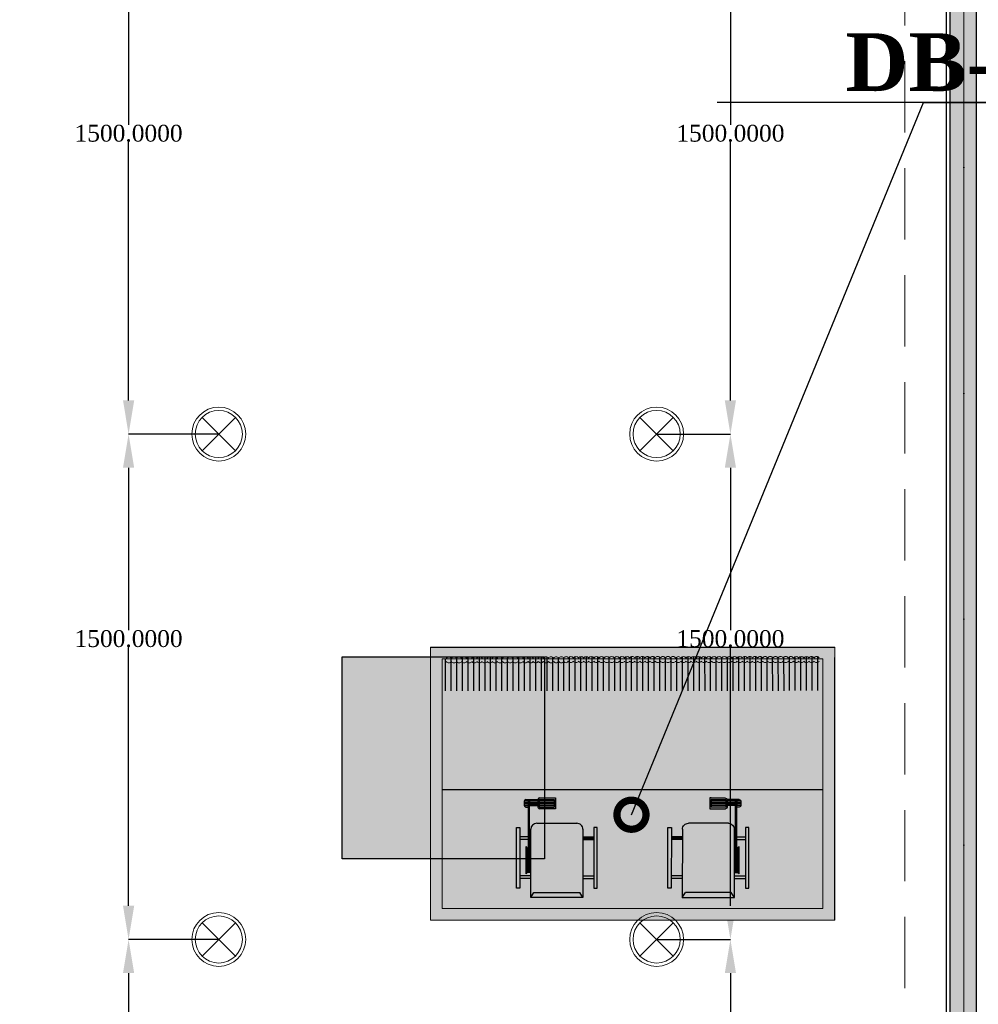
# Model space of a CAD drawing. Header units: millimetres. Extents: x 0 to 88385, y 0 to 41127.
# Tile 47 of 244: x 52429 to 55275, y 16695 to 19618. Entities that reach past the tile are written whole.
import ezdxf
from ezdxf import colors
from ezdxf.entities.mleader import LeaderData, LeaderLine
from ezdxf.enums import TextEntityAlignment as Align
from ezdxf.math import Vec2, Vec3

# ---------------------------------------------------------------- set-up
doc = ezdxf.new("R2010")
doc.units = ezdxf.units.MM
doc.header["$MEASUREMENT"] = 0
doc.linetypes.add('Dot & Dashed', pattern=[670.277762, 317.5, -176.388889, 0, -176.388874])
doc.linetypes.add('Hidden', pattern=[317.5, 211.666667, -105.833333])
for name, color, linetype in [('- განათება', 7, 'Continuous'), ('- მექანიკური ნაწილი', 7, 'Continuous'), ('New_Structural - Bearing', 7, 'Continuous'), ('Structural - Bearing', 7, 'Continuous'), ('Structural - Grid', 7, 'Continuous')]:
    doc.layers.add(name, color=color, linetype=linetype)
doc.layers.add('heating-cooling1', color=7, linetype='Continuous', lineweight=0)
doc.layers.add('HVAC Room Number', color=7, linetype='Continuous', lineweight=0)
for name, color, linetype, lineweight, true_color in [('New_Interior - Lamp_Pen_No__77', 7, 'Continuous', 20, 0xffeb28), ('New_Structural - Bearing_Pen_No__5', 7, 'Continuous', 25, 0x40a5ff), ('New_Structural - Bearing_Pen_No__57', 7, 'Continuous', 25, 0xdcd214), ('Structural - Bearing_Pen_No__81', 7, 'Continuous', 20, 0x6a6a6a), ('Structural - Grid_Pen_No__81', 7, 'Continuous', 20, 0x6a6a6a)]:
    doc.layers.add(name, color=color, linetype=linetype, lineweight=lineweight, true_color=true_color)
doc.styles.add('CT', font='ARIALN.TTF', dxfattribs={"height": 200})
doc.styles.add('GENERATED_STYLE_2', font='txt')
doc.styles.get("Standard").update_dxf_attribs({"font": 'sylfaen.ttf'})
doc.dimstyles.get("Standard").update_dxf_attribs({"dimtxt": 0.18, "dimasz": 0.18, "dimexe": 0.18, "dimexo": 0.0625, "dimgap": 0.09, "dimtad": 0, "dimtih": 1, "dimtoh": 1, "dimdec": 4, "dimzin": 0, "dimdsep": 46, "dimtxsty": 'Standard', "dimcen": 0.09, "dimadec": 0, "dimazin": 0, "dimtfac": 1, "dimtdec": 4, "dimtofl": 0, "dimtmove": 0, "dimatfit": 3, "dimfxl": 1, "dimtolj": 1, "dimtzin": 0, "dimarcsym": 0})

# ---------------------------------------------------------------- blocks, each defined once
blk = doc.blocks.new('Wall_58', base_point=(-29060.5, 20488))
at = {"layer": 'New_Structural - Bearing_Pen_No__57', "linetype": 'Continuous', "lineweight": 25, "true_color": 0xdcd214}
blk.add_hatch(color=52, dxfattribs=at).paths.add_polyline_path([(-29050.5, 20438), (-29050.5, 14888), (-28970.5, 14888), (-28970.5, 20438)])
at = {"layer": 'New_Structural - Bearing_Pen_No__5', "color": 161, "linetype": 'Continuous', "lineweight": 25, "true_color": 0x40a5ff}
for p, q in [((-29050.5, 20438), (-29050.5, 14888)), ((-28970.5, 14888), (-28970.5, 20438))]:
    blk.add_line(p, q, dxfattribs=at)
at = {"layer": 'New_Structural - Bearing_Pen_No__5', "color": 161, "linetype": 'Continuous', "lineweight": 25, "true_color": 0x40a5ff, "flags": 128}
blk.add_lwpolyline([(-29060.5, 20438), (-29060.5, 14888)], dxfattribs=at)
blk = doc.blocks.new('Standard grid marker_2')
at = {"layer": 'Structural - Grid_Pen_No__81', "color": 251, "linetype": 'Continuous', "lineweight": 20, "true_color": 0x6a6a6a}
blk.add_line((1000, 0), (27734.9, 0), dxfattribs=at)
at = {"layer": 'Structural - Grid_Pen_No__81', "color": 251, "lineweight": 20, "true_color": 0x6a6a6a, "style": 'GENERATED_STYLE_2'}
for tag, p in [('AC_MarkerText_1_0', (-1.5, -46.7)), ('AC_MarkerText_1_1', (28933.4, -46.7))]:
    blk.add_attdef(tag, text='', height=100, rotation=270, dxfattribs=at).set_placement(p, align=Align.TOP_CENTER)
blk = doc.blocks.new('Beam_6', base_point=(-29008.8, 14663))
at = {"layer": 'Structural - Bearing_Pen_No__81', "color": 251, "linetype": 'Dot & Dashed', "lineweight": 20, "true_color": 0x6a6a6a}
blk.add_line((-29008.8, 14663), (-29008.8, 32663), dxfattribs=at)
at = {"layer": 'Structural - Bearing_Pen_No__81', "color": 251, "linetype": 'Hidden', "lineweight": 20, "true_color": 0x6a6a6a}
blk.add_line((-29183.8, 14838), (-29183.8, 20488), dxfattribs=at)
blk = doc.blocks.new('asd1q3wdscqewdscx')
h = blk.add_hatch(color=8)
h.dxf.hatch_style = 1
h.paths.add_polyline_path([(45549, 30865), (45532, 30865), (45532, 30791), (45549, 30791)])
h.paths.add_polyline_path([(45549, 31289), (45532, 31289), (45532, 31215), (45549, 31215)])
h.paths.add_polyline_path([(45874, 31312), (45467, 31312), (45467, 31289), (45874, 31289)])
h.paths.add_polyline_path([(45811, 31289), (45794, 31289), (45794, 31231), (45811, 31231)])
h.paths.add_polyline_path([(45811, 31223), (45794, 31223), (45794, 31215), (45811, 31215)])
h = blk.add_hatch(color=256)
h.dxf.hatch_style = 1
h.paths.add_polyline_path([(46062, 31223), (46053, 31223), (46053, 31167), (46062, 31167)])
h.paths.add_polyline_path([(46053, 31258.8), (46053, 31231), (46062, 31231), (46062, 31248, 0.361621)])
h.paths.add_polyline_path([(46043, 31259), (46033, 31259), (46033, 31231), (46043, 31231)])
h.paths.add_polyline_path([(46023, 31259, 0.414214), (46012, 31248), (46012, 31231), (46023, 31231)])
h.paths.add_polyline_path([(46023, 31223), (46012, 31223), (46012, 31167), (46023, 31167)])
h.paths.add_polyline_path([(46043, 31223), (46033, 31223), (46033, 31167), (46043, 31167)])
h.paths.add_polyline_path([(46073, 31156, 0.414214), (46062, 31167), (46012, 31167, 0.414214), (46001, 31156), (46001, 31058), (46001, 31049), (46073, 31049), (46073, 31058)])
h.paths.add_polyline_path([(46062, 31058), (46012, 31058), (46012, 31158), (46062, 31158)], flags=16)
at = {"true_color": 0x8fa35c}
h = blk.add_hatch(color=55, dxfattribs=at)
h.dxf.hatch_style = 1
h.paths.add_polyline_path([(46053, 31223), (46043, 31223), (46043, 31167), (46053, 31167)])
h.paths.add_polyline_path([(46053, 31258.8, 0.045741), (46051, 31259), (46043, 31259), (46043, 31231), (46053, 31231)])
h.paths.add_polyline_path([(46033, 31259), (46023, 31259), (46023, 31231), (46033, 31231)])
h.paths.add_polyline_path([(46023, 31158), (46012, 31158), (46012, 31058), (46023, 31058)])
h.paths.add_polyline_path([(46033, 31158), (46023, 31158), (46023, 31058), (46033, 31058)])
h.paths.add_polyline_path([(46043, 31158), (46033, 31158), (46033, 31058), (46043, 31058)])
h.paths.add_polyline_path([(46053, 31158), (46043, 31158), (46043, 31058), (46053, 31058)])
h.paths.add_polyline_path([(46062, 31158), (46053, 31158), (46053, 31058), (46062, 31058)])
at = {"true_color": 0xb4794b}
h = blk.add_hatch(color=35, dxfattribs=at)
h.dxf.hatch_style = 1
h.paths.add_polyline_path([(45903, 31174.6, 0.414214), (45862.6, 31215), (45403, 31215), (45437, 31193.9), (45437, 30886.1), (45403, 30865), (45862.6, 30865, 0.414214), (45903, 30905.4)])
h = blk.add_hatch(color=7)
h.dxf.hatch_style = 1
h.paths.add_polyline_path([(45746.1, 31247), (45563.9, 31247, 0.376607), (45573, 31239), (45737, 31239, 0.376607)])
h = blk.add_hatch(color=7)
h.dxf.hatch_style = 1
h.paths.add_polyline_path([(45737, 31239), (45573, 31239), (45573, 31231), (45737, 31231)])
at = {"true_color": 0x40b2bf}
h = blk.add_hatch(color=143, dxfattribs=at)
h.dxf.hatch_style = 1
h.paths.add_polyline_path([(45737, 31231), (45573, 31231), (45573, 31223), (45737, 31223)])
h = blk.add_hatch(color=7)
h.dxf.hatch_style = 1
h.paths.add_polyline_path([(45737, 31223), (45573, 31223), (45573, 31215), (45737, 31215)])
h = blk.add_hatch(color=143, dxfattribs=at)
h.dxf.hatch_style = 1
h.paths.add_polyline_path([(46062, 31231), (46053, 31231), (46023, 31231), (45737, 31231), (45737, 31223), (46062, 31223)])
at = {"true_color": 0x8fa35c}
h = blk.add_hatch(color=55, dxfattribs=at)
h.dxf.hatch_style = 1
h.paths.add_polyline_path([(46033, 31223), (46023, 31223), (46023, 31167), (46033, 31167)])
h = blk.add_hatch(color=8)
h.dxf.hatch_style = 1
h.paths.add_polyline_path([(45811, 30865), (45794, 30865), (45794, 30791), (45811, 30791)])
h = blk.add_hatch(color=8)
h.dxf.hatch_style = 1
h.paths.add_polyline_path([(45874, 30791), (45467, 30791), (45467, 30768), (45874, 30768)])
for p, q in [((45467, 31289), (45467, 31312)), ((45467, 31312), (45874, 31312)), ((45874, 31289), (45467, 31289)), ((45532, 31215), (45532, 31289)), ((45549, 31215), (45549, 31289)), ((45794, 31231), (45794, 31289)), ((45811, 31231), (45811, 31289)), ((45874, 31312), (45874, 31289)), ((46051, 31259), (46023, 31259)), ((46023, 31259), (46023, 31231)), ((46033, 31259), (46033, 31231)), ((46043, 31259), (46043, 31231)), ((46053, 31259), (46053, 31231)), ((45403, 31215), (45862.6, 31215)), ((45403, 31215), (45437, 31193.9)), ((45403, 30865), (45403, 31215)), ((45437, 31193.9), (45437, 30886.1)), ((45563.9, 31247), (45746.1, 31247)), ((45573, 31215), (45573, 31239)), ((45737, 31239), (45573, 31239)), ((45573, 31231), (46062, 31231)), ((45573, 31223), (46062, 31223)), ((45737, 31239), (45737, 31231)), ((45737, 31223), (45737, 31215)), ((45794, 31223), (45794, 31215)), ((45811, 31223), (45811, 31215)), ((46012, 31248), (46012, 31231)), ((46053, 31231), (46023, 31231)), ((46053, 31223), (46023, 31223)), ((46023, 31223), (46023, 31167)), ((46033, 31223), (46033, 31167)), ((46043, 31223), (46043, 31167)), ((46053, 31231), (46062, 31231)), ((46053, 31223), (46062, 31223)), ((46053, 31223), (46053, 31167)), ((46062, 31248), (46062, 31167)), ((45903, 31174.6), (45903, 30905.4)), ((46001, 31058), (46001, 31156)), ((46062, 31167), (46012, 31167)), ((46062, 31158), (46012, 31158)), ((46012, 31158), (46012, 31058)), ((46023, 31158), (46023, 31058)), ((46033, 31158), (46033, 31058)), ((46043, 31158), (46043, 31058)), ((46053, 31158), (46053, 31058)), ((46062, 31158), (46062, 31058)), ((46073, 31156), (46073, 31058)), ((46001, 31049), (46001, 31058)), ((46062, 31058), (46012, 31058)), ((46073, 31058), (46073, 31049)), ((46073, 31049), (46001, 31049)), ((45403, 30865), (45437, 30886.1)), ((45862.6, 30865), (45403, 30865)), ((45532, 30865), (45532, 30791)), ((45549, 30865), (45549, 30791)), ((45794, 30865), (45794, 30791)), ((45811, 30865), (45811, 30791)), ((45874, 30791), (45467, 30791)), ((45467, 30791), (45467, 30768)), ((45874, 30768), (45874, 30791)), ((45467, 30768), (45874, 30768))]:
    blk.add_line(p, q)
for centre, radius, start, end in [((46023, 31248), 11, 90, 180), ((46051, 31248), 11, 0, 90), ((45573, 31248.2), 9.19, 187.45311, 270), ((45737, 31248.2), 9.19, 270, 352.54689), ((45862.6, 31174.6), 40.4, 0, 90), ((46012, 31156), 11, 90, 180), ((46062, 31156), 11, 0, 90), ((45862.6, 30905.4), 40.4, 270, 0)]:
    blk.add_arc(centre, radius, start, end)
blk = doc.blocks.new('asdasda')
at = {"lineweight": 0, "true_color": 0xffffff}
h = blk.add_hatch(color=7, dxfattribs=at)
h.dxf.hatch_style = 1
h.paths.add_polyline_path([(757.4, 504.2), (22.6, 504.2), (22.6, 22.6), (757.4, 22.6)], flags=0)
h.paths.add_polyline_path([(780, 526.8), (0, 526.8), (0, 0), (780, 0)])
h.paths.add_polyline_path([(22.6, 504.2), (757.4, 504.2), (757.4, 22.6), (22.6, 22.6)], flags=16)
h = blk.add_hatch(color=7, dxfattribs=at)
h.dxf.hatch_style = 1
h.paths.add_polyline_path([(757.4, 504.2), (22.6, 504.2), (22.6, 22.6), (757.4, 22.6)])
h = blk.add_hatch(color=7)
h.dxf.hatch_style = 1
h.paths.add_polyline_path([(22.8, 255.2), (22.8, 243.7), (757.4, 244.3), (757.4, 255.8)])
at = {"true_color": 0xfb1004}
h = blk.add_hatch(color=1, dxfattribs=at)
h.dxf.hatch_style = 1
h.set_gradient(color1=(255, 0, 0), color2=(0, 0, 255), tint=1)
h.paths.add_polyline_path([(740.4, 210.2), (740.4, 134.5, -1), (717.1, 134.4), (717, 209.8, 1), (673.8, 209.8), (673.9, 134.5, -1.005911), (650.8, 134.2), (650.7, 210, 1.002343), (607.7, 209.6), (607.8, 134.4, -1), (584.4, 134.3), (584.4, 210, 1.002343), (541.4, 209.6), (541.4, 134.3, -1), (518.1, 134.3), (518, 209.7, 1), (474.8, 209.6), (474.9, 134.2, -1), (451.8, 134), (451.7, 209.8, 1.00525), (408.7, 209.3), (408.8, 134.3, -1), (385.4, 134.3), (385.4, 209.7, 1), (342.1, 209.6), (342.2, 134.3, -1.005302), (319.1, 133.9), (319, 209.7, 1.00522), (276, 209.2), (276.1, 134.2, -1), (252.8, 134.2), (252.7, 209.8, 1.005275), (209.7, 209.3), (209.8, 134.3, -1), (186.4, 134.3), (186.4, 209.7, 1.005275), (143.4, 209.2), (143.4, 134.2, -1), (120.1, 134.2), (120, 209.8, 1.005275), (77, 209.3), (77.1, 134.3, -1), (53.8, 134.3), (53.7, 209.6, 0.415483), (31.5, 231.6), (22.6, 231.6), (22.6, 221.5), (32, 221.5, -0.414214), (43.6, 209.9), (43.7, 134.6, 0.999973), (86.9, 134.6), (86.9, 209.7, -1.008192), (110, 210.1), (110, 134.5, 1.011383), (153.3, 135.1), (153.2, 209.9, -0.994909), (176.3, 210.1), (176.4, 134.6, 1.011379), (219.6, 135.1), (219.5, 210, -0.994909), (242.6, 210.1), (242.7, 134.5, 1), (285.9, 134.5), (285.9, 209.9, -0.994909), (309, 210.1), (309, 134.4, 1), (352.3, 134.5), (352.2, 209.9), (352.2, 210, -1), (375.3, 210.2), (375.4, 134.6, 1), (418.6, 134.7), (418.5, 210, -0.994909), (441.6, 210.2), (441.7, 134.6, 1), (484.9, 134.6), (484.9, 210, -1), (508, 210.2), (508, 134.6, 1), (551.3, 134.6), (551.2, 210, -1), (574.3, 210.3), (574.4, 134.7, 1), (617.6, 134.7), (617.5, 210.1, -1), (640.6, 210.3), (640.7, 134.7, 1), (683.9, 134.8), (683.9, 210.1, -1), (707, 210.4), (707, 134.8, 1), (750.3, 134.8), (750.2, 210.2, -0.303251), (757.4, 221), (757.4, 231.4, 0.354482)])
h = blk.add_hatch(color=250)
h.dxf.hatch_style = 1
h.paths.add_polyline_path([(757.4, 97.8), (757.4, 109.3), (22.6, 108.7), (22.6, 97.2)])
h = blk.add_hatch(color=7)
h.dxf.hatch_style = 1
h.paths.add_polyline_path([(22.9, 102), (22.9, 90.5), (757.4, 91.1), (757.4, 102.6)])
blk.add_line((22.6, 275), (757.4, 275))
at = {"color": 250}
blk.add_line((780, 0), (0, 0), dxfattribs=at)
for points in [[(0, 526.8), (0, 20)], [(32.5, 83.8), (32.6, 18.6)], [(43.4, 83.8), (43.5, 18.2)], [(54.3, 83.8), (54.3, 18.1)], [(65.2, 83.8), (65.2, 18.2)], [(76.1, 83.8), (76.1, 18.4)], [(86.9, 83.8), (87, 18.5)], [(97.8, 83.9), (97.9, 19.1)], [(108.7, 83.9), (108.8, 20)], [(119.6, 83.9), (119.7, 20.2)], [(130.5, 83.9), (130.5, 19.2)], [(141.4, 83.9), (141.4, 18.6)], [(152.3, 83.9), (152.3, 18.3)], [(163.2, 83.9), (163.2, 18.1)], [(174, 83.9), (174.1, 18.1)], [(184.9, 83.9), (185, 18.4)], [(195.8, 83.9), (195.9, 18.8)], [(206.7, 83.9), (206.7, 19.4)], [(217.6, 84), (217.6, 20.5)], [(228.5, 84), (228.5, 19.9)], [(239.4, 84), (239.4, 19.1)], [(250.2, 84), (250.3, 18.6)], [(261.1, 84), (261.2, 18.3)], [(272, 84), (272.1, 18.2)], [(282.9, 84), (283, 18.3)], [(293.8, 84), (293.8, 18.6)], [(304.7, 84), (304.7, 19.1)], [(315.6, 84), (315.6, 19.4)], [(326.4, 84), (326.5, 20.5)], [(337.3, 84.1), (337.4, 19.7)], [(348.2, 84.1), (348.3, 19)], [(359.1, 84.1), (359.2, 18.5)], [(370, 84.1), (370, 18.2)], [(380.9, 84.1), (380.9, 18.1)], [(391.8, 84.1), (391.8, 18.2)], [(402.6, 84.1), (402.7, 18.5)], [(413.5, 84.1), (413.6, 19)], [(424.4, 84.1), (424.5, 19.8)], [(435.3, 84.1), (435.4, 20.6)], [(446.2, 84.1), (446.2, 19.5)], [(457.1, 84.2), (457.1, 18.8)], [(468, 84.2), (468, 18.4)], [(478.8, 84.2), (478.9, 18.2)], [(489.7, 84.2), (489.8, 18.2)], [(500.6, 84.2), (500.7, 18.4)], [(511.5, 84.2), (511.6, 18.7)], [(522.4, 84.2), (522.4, 20.6)], [(533.3, 84.2), (533.3, 20.2)], [(544.2, 84.2), (544.2, 19.4)], [(555, 84.2), (555.1, 18.9)], [(565.9, 84.2), (566, 18.6)], [(576.8, 84.3), (576.9, 18.5)], [(587.7, 84.3), (587.8, 18.6)], [(598.6, 84.3), (598.6, 18.9)], [(609.5, 84.3), (609.5, 19.4)], [(620.4, 84.3), (620.4, 20.2)], [(631.2, 84.3), (631.3, 21.1)], [(642.1, 84.3), (642.2, 20)], [(653, 84.3), (653.1, 19.3)], [(663.9, 84.3), (664, 18.9)], [(674.8, 84.3), (674.8, 18.6)], [(685.7, 84.3), (685.7, 18.6)], [(696.6, 84.4), (696.6, 18.8)], [(707.4, 84.4), (707.5, 19.1)], [(718.3, 84.4), (718.4, 19.7)], [(729.2, 84.4), (729.3, 20.7)], [(740.1, 84.4), (740.2, 20.7)], [(751, 84.4), (751, 22.6)]]:
    blk.add_lwpolyline(points, dxfattribs=at)
at = {"layer": 'heating-cooling1'}
blk.add_lwpolyline([(0, 526.8), (780, 526.8), (780, 0), (0, 0), (0, 526.8)], dxfattribs=at)
blk.add_lwpolyline([(22.6, 504.2), (757.4, 504.2), (757.4, 22.6), (22.6, 22.6)], close=True, dxfattribs=at)
at = {"layer": 'HVAC Room Number', "color": 250}
for points in [[(39.8, 27, 0.553217), (29.9, 27)], [(29.9, 20.8, 0.553217), (39.8, 20.8)], [(49.6, 27, 0.553217), (39.8, 27)], [(39.8, 20.8, 0.553217), (49.6, 20.8)], [(59.5, 27, 0.553217), (49.6, 27)], [(49.6, 20.8, 0.553217), (59.5, 20.9)], [(69.3, 27.1, 0.553217), (59.5, 27)], [(59.5, 20.9, 0.553217), (69.3, 20.9)], [(79.2, 27.1, 0.553217), (69.3, 27.1)], [(69.3, 20.9, 0.553217), (79.2, 20.9)], [(89.6, 27, 0.553217), (79.8, 27)], [(79.8, 20.8, 0.553217), (89.7, 20.8)], [(99.5, 27, 0.553217), (89.6, 27)], [(89.7, 20.8, 0.553217), (99.5, 20.8)], [(109.4, 27, 0.553217), (99.5, 27)], [(99.5, 20.8, 0.553217), (109.4, 20.8)], [(119.2, 27, 0.553217), (109.4, 27)], [(109.4, 20.8, 0.553217), (119.2, 20.8)], [(129.1, 27, 0.553217), (119.2, 27)], [(119.2, 20.8, 0.553217), (129.1, 20.8)], [(139, 27, 0.553217), (129.1, 27)], [(129.1, 20.8, 0.553217), (139, 20.8)], [(148.8, 27, 0.553217), (139, 27)], [(139, 20.8, 0.553217), (148.8, 20.8)], [(158.7, 27, 0.553217), (148.8, 27)], [(148.8, 20.8, 0.553217), (158.7, 20.8)], [(168.5, 27, 0.553217), (158.7, 27)], [(158.7, 20.8, 0.553217), (168.6, 20.8)], [(178.4, 27, 0.553217), (168.5, 27)], [(168.6, 20.8, 0.553217), (178.4, 20.8)], [(188.3, 27, 0.553217), (178.4, 27)], [(178.4, 20.8, 0.553217), (188.3, 20.9)], [(198.1, 27, 0.553217), (188.3, 27)], [(188.3, 20.9, 0.553217), (198.1, 20.9)], [(208, 27.1, 0.553217), (198.1, 27)], [(198.1, 20.9, 0.553217), (208, 20.9)], [(217.9, 27.1, 0.553217), (208, 27.1)], [(208, 20.9, 0.553217), (217.9, 20.9)], [(227.7, 27.1, 0.553217), (217.9, 27.1)], [(217.9, 20.9, 0.553217), (227.7, 20.9)], [(237.6, 27.1, 0.553217), (227.7, 27.1)], [(227.7, 20.9, 0.553217), (237.6, 20.9)], [(247.4, 27.1, 0.553217), (237.6, 27.1)], [(237.6, 20.9, 0.553217), (247.5, 20.9)], [(257.3, 27.1, 0.553217), (247.4, 27.1)], [(247.5, 20.9, 0.553217), (257.3, 20.9)], [(267.2, 27.1, 0.553217), (257.3, 27.1)], [(257.3, 20.9, 0.553217), (267.2, 20.9)], [(277, 27.1, 0.553217), (267.2, 27.1)], [(267.2, 20.9, 0.553217), (277, 20.9)], [(286.9, 27.1, 0.553217), (277, 27.1)], [(277, 20.9, 0.553217), (286.9, 20.9)], [(296.8, 27.1, 0.553217), (286.9, 27.1)], [(286.9, 20.9, 0.553217), (296.8, 20.9)], [(306.6, 27.1, 0.553217), (296.8, 27.1)], [(296.8, 20.9, 0.553217), (306.6, 21)], [(316.8, 27, 0.553217), (306.9, 27)], [(306.9, 20.8, 0.553217), (316.8, 20.8)], [(326.7, 27, 0.553217), (316.8, 27)], [(316.8, 20.8, 0.553217), (326.7, 20.8)], [(336.5, 27, 0.553217), (326.7, 27)], [(326.7, 20.8, 0.553217), (336.5, 20.8)], [(346.4, 27, 0.553217), (336.5, 27)], [(336.5, 20.8, 0.553217), (346.4, 20.8)], [(356.3, 27, 0.553217), (346.4, 27)], [(346.4, 20.8, 0.553217), (356.3, 20.8)], [(366.1, 27, 0.553217), (356.3, 27)], [(356.3, 20.8, 0.553217), (366.1, 20.8)], [(376, 27, 0.553217), (366.1, 27)], [(366.1, 20.8, 0.553217), (376, 20.8)], [(385.8, 27, 0.553217), (376, 27)], [(376, 20.8, 0.553217), (385.8, 20.8)], [(395.7, 27, 0.553217), (385.8, 27)], [(385.8, 20.8, 0.553217), (395.7, 20.8)], [(405.6, 27, 0.553217), (395.7, 27)], [(395.7, 20.8, 0.553217), (405.6, 20.9)], [(415.4, 27, 0.553217), (405.6, 27)], [(405.6, 20.9, 0.553217), (415.4, 20.9)], [(425.3, 27.1, 0.553217), (415.4, 27)], [(415.4, 20.9, 0.553217), (425.3, 20.9)], [(435.2, 27.1, 0.553217), (425.3, 27.1)], [(425.3, 20.9, 0.553217), (435.2, 20.9)], [(445, 27.1, 0.553217), (435.2, 27.1)], [(435.2, 20.9, 0.553217), (445, 20.9)], [(454.9, 27.1, 0.553217), (445, 27.1)], [(445, 20.9, 0.553217), (454.9, 20.9)], [(464.7, 27.1, 0.553217), (454.9, 27.1)], [(454.9, 20.9, 0.553217), (464.7, 20.9)], [(474.6, 27.1, 0.553217), (464.7, 27.1)], [(464.7, 20.9, 0.553217), (474.6, 20.9)], [(484.5, 27.1, 0.553217), (474.6, 27.1)], [(474.6, 20.9, 0.553217), (484.5, 20.9)], [(494.3, 27.1, 0.553217), (484.5, 27.1)], [(484.5, 20.9, 0.553217), (494.3, 20.9)], [(504.2, 27.1, 0.553217), (494.3, 27.1)], [(494.3, 20.9, 0.553217), (504.2, 20.9)], [(514.1, 27.1, 0.553217), (504.2, 27.1)], [(504.2, 20.9, 0.553217), (514.1, 20.9)], [(522.7, 27.4, 0.610733), (514.1, 27.1)], [(514.1, 20.9, 0.671613), (522.7, 21.2)], [(532.5, 27.4, 0.553217), (522.7, 27.4)], [(522.7, 21.2, 0.553217), (532.6, 21.2)], [(542.4, 27.4, 0.553217), (532.5, 27.4)], [(532.6, 21.2, 0.553217), (542.4, 21.2)], [(552.3, 27.4, 0.553217), (542.4, 27.4)], [(542.4, 21.2, 0.553217), (552.3, 21.2)], [(562.1, 27.4, 0.553217), (552.3, 27.4)], [(552.3, 21.2, 0.553217), (562.1, 21.2)], [(572, 27.4, 0.553217), (562.1, 27.4)], [(562.1, 21.2, 0.553217), (572, 21.2)], [(581.9, 27.4, 0.553217), (572, 27.4)], [(572, 21.2, 0.553217), (581.9, 21.2)], [(591.7, 27.4, 0.553217), (581.9, 27.4)], [(581.9, 21.2, 0.553217), (591.7, 21.3)], [(601.6, 27.5, 0.553217), (591.7, 27.4)], [(591.7, 21.3, 0.553217), (601.6, 21.3)], [(611.4, 27.5, 0.553217), (601.6, 27.5)], [(601.6, 21.3, 0.553217), (611.5, 21.3)], [(621.3, 27.5, 0.553217), (611.4, 27.5)], [(611.5, 21.3, 0.553217), (621.3, 21.3)], [(631.2, 27.5, 0.553217), (621.3, 27.5)], [(621.3, 21.3, 0.553217), (631.2, 21.3)], [(641, 27.5, 0.553217), (631.2, 27.5)], [(631.2, 21.3, 0.553217), (641, 21.3)], [(650.9, 27.5, 0.553217), (641, 27.5)], [(641, 21.3, 0.553217), (650.9, 21.3)], [(660.8, 27.5, 0.553217), (650.9, 27.5)], [(650.9, 21.3, 0.553217), (660.8, 21.3)], [(670.6, 27.5, 0.553217), (660.8, 27.5)], [(660.8, 21.3, 0.553217), (670.6, 21.3)], [(680.5, 27.5, 0.553217), (670.6, 27.5)], [(670.6, 21.3, 0.553217), (680.5, 21.3)], [(690.3, 27.5, 0.553217), (680.5, 27.5)], [(680.5, 21.3, 0.553217), (690.3, 21.3)], [(700.2, 27.5, 0.553217), (690.3, 27.5)], [(690.3, 21.3, 0.553217), (700.2, 21.3)], [(710.1, 27.5, 0.553217), (700.2, 27.5)], [(700.2, 21.3, 0.553217), (710.1, 21.4)], [(719.9, 27.5, 0.553217), (710.1, 27.5)], [(710.1, 21.4, 0.553217), (719.9, 21.4)], [(729.8, 27.6, 0.553217), (719.9, 27.5)], [(719.9, 21.4, 0.553217), (729.8, 21.4)], [(739.7, 27.6, 0.553217), (729.8, 27.6)], [(729.8, 21.4, 0.553217), (739.7, 21.4)], [(749.5, 27.6, 0.553217), (739.7, 27.6)], [(739.7, 21.4, 0.553217), (749.5, 21.4)]]:
    blk.add_lwpolyline(points, format="xyb", dxfattribs=at)
at = {"yscale": 0.2868831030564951, "zscale": 0.2868831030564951}
for p, xscale, rotation in [((9159.5, 13501.1), -0.286883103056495, 89.95250228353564), ((-8379.5, 13501.1), 0.2868831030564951, 270.0474656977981)]:
    blk.add_blockref('asd1q3wdscqewdscx', p, dxfattribs=dict(at, xscale=xscale, rotation=rotation))
blk = doc.blocks.new('600x600')
h = blk.add_hatch(color=6)
h.dxf.hatch_style = 1
h.paths.add_polyline_path([(-54793.2, 18677.9), (-55393.2, 18677.9), (-55393.2, 18077.9), (-54793.2, 18077.9)])
for p, q in [((-55393.2, 18677.9), (-54793.2, 18677.9)), ((-55393.2, 18077.9), (-55393.2, 18677.9)), ((-54793.2, 18677.9), (-54793.2, 18077.9)), ((-54793.2, 18077.9), (-55393.2, 18077.9))]:
    blk.add_line(p, q)
blk = doc.blocks.new('Recessed Spot')
at = {"layer": 'New_Interior - Lamp_Pen_No__77', "color": 2, "linetype": 'Continuous', "lineweight": 20, "true_color": 0xffeb28}
for q in [(-49.5, 49.5), (49.5, 49.5), (-49.5, -49.5), (49.5, -49.5)]:
    blk.add_line((0, 0), q, dxfattribs=at)
at = {"layer": 'New_Interior - Lamp_Pen_No__77', "color": 2, "linetype": 'Continuous', "lineweight": 20, "true_color": 0xffeb28, "flags": 128}
blk.add_lwpolyline([(80, 0, 1), (-80, 0, 1)], format="xyb", close=True, dxfattribs=at)
at = {"layer": 'New_Interior - Lamp_Pen_No__77', "color": 2, "linetype": 'Continuous', "lineweight": 20, "true_color": 0xffeb28}
blk.add_circle((0, 0), 70, dxfattribs=at)
blk = doc.blocks.new('_DotSmall')
at = {"color": 0, "linetype": 'ByBlock', "const_width": 0.5}
blk.add_lwpolyline([(-0.0625, 0, 1), (0.0625, 0, 1)], format="xyb", close=True, dxfattribs=at)
blk = doc.blocks.new('*D855')
at = {"layer": '- განათება', "color": 0, "lineweight": -2, "transparency": 16777216}
for p, q in [((53019.7, 16888), (52751.9, 16888)), ((52752, 16788), (52752, 16306.1)), ((52752, 15488), (52752, 16254.8)), ((53019.7, 15388), (52751.9, 15388))]:
    blk.add_line(p, q, dxfattribs=at)
at = {"layer": '- განათება', "color": 0, "transparency": 16777216}
for points in [[(52735.4, 16788), (52768.7, 16788), (52752, 16888)], [(52735.4, 15488), (52768.7, 15488), (52752, 15388)]]:
    blk.add_solid(points, dxfattribs=at)
at = {"layer": 'Defpoints', "color": 0, "transparency": 16777216}
for p in [(53019.8, 16888), (52752, 15388), (53019.8, 15388)]:
    blk.add_point(p, dxfattribs=at)
at = {"layer": '- განათება', "color": 0, "transparency": 16777216, "insert": (52752, 16280.4), "char_height": 50, "attachment_point": 5}
blk.add_mtext('\\A1;{\\fSylfaen|b0|i0|c0|p18;1500.0000}', dxfattribs=at)
blk = doc.blocks.new('*D859')
at = {"layer": '- განათება', "color": 0, "lineweight": -2, "transparency": 16777216}
for p, q in [((53019.7, 18388), (52751.9, 18388)), ((52752, 18288), (52752, 17806.1)), ((52752, 16988), (52752, 17754.8)), ((53019.7, 16888), (52751.9, 16888))]:
    blk.add_line(p, q, dxfattribs=at)
at = {"layer": '- განათება', "color": 0, "transparency": 16777216}
for points in [[(52735.4, 18288), (52768.7, 18288), (52752, 18388)], [(52735.4, 16988), (52768.7, 16988), (52752, 16888)]]:
    blk.add_solid(points, dxfattribs=at)
at = {"layer": 'Defpoints', "color": 0, "transparency": 16777216}
for p in [(53019.8, 18388), (52752, 16888), (53019.8, 16888)]:
    blk.add_point(p, dxfattribs=at)
at = {"layer": '- განათება', "color": 0, "transparency": 16777216, "insert": (52752, 17780.4), "char_height": 50, "attachment_point": 5}
blk.add_mtext('\\A1;{\\fSylfaen|b0|i0|c0|p18;1500.0000}', dxfattribs=at)
blk = doc.blocks.new('*D860')
at = {"layer": '- განათება', "color": 0, "lineweight": -2, "transparency": 16777216}
for p, q in [((53019.7, 19888), (52751.9, 19888)), ((52752, 19788), (52752, 19306.1)), ((52752, 18488), (52752, 19254.8)), ((53019.7, 18388), (52751.9, 18388))]:
    blk.add_line(p, q, dxfattribs=at)
at = {"layer": '- განათება', "color": 0, "transparency": 16777216}
for points in [[(52735.4, 19788), (52768.7, 19788), (52752, 19888)], [(52735.4, 18488), (52768.7, 18488), (52752, 18388)]]:
    blk.add_solid(points, dxfattribs=at)
at = {"layer": 'Defpoints', "color": 0, "transparency": 16777216}
for p in [(53019.8, 19888), (52752, 18388), (53019.8, 18388)]:
    blk.add_point(p, dxfattribs=at)
at = {"layer": '- განათება', "color": 0, "transparency": 16777216, "insert": (52752, 19280.4), "char_height": 50, "attachment_point": 5}
blk.add_mtext('\\A1;{\\fSylfaen|b0|i0|c0|p18;1500.0000}', dxfattribs=at)
blk = doc.blocks.new('*D861')
at = {"layer": '- განათება', "color": 0, "lineweight": -2, "transparency": 16777216}
for p, q in [((54319.8, 16888), (54539, 16888)), ((54538.8, 16788), (54538.8, 16306.1)), ((54538.8, 15488), (54538.8, 16254.8)), ((54319.8, 15388), (54539, 15388))]:
    blk.add_line(p, q, dxfattribs=at)
at = {"layer": '- განათება', "color": 0, "transparency": 16777216}
for points in [[(54522.1, 16788), (54555.4, 16788), (54538.8, 16888)], [(54522.1, 15488), (54555.4, 15488), (54538.8, 15388)]]:
    blk.add_solid(points, dxfattribs=at)
at = {"layer": 'Defpoints', "color": 0, "transparency": 16777216}
for p in [(54319.8, 16888), (54319.8, 15388), (54538.8, 15388)]:
    blk.add_point(p, dxfattribs=at)
at = {"layer": '- განათება', "color": 0, "transparency": 16777216, "insert": (54538.8, 16280.4), "char_height": 50, "attachment_point": 5}
blk.add_mtext('\\A1;{\\fSylfaen|b0|i0|c0|p18;1500.0000}', dxfattribs=at)
blk = doc.blocks.new('*D862')
at = {"layer": '- განათება', "color": 0, "lineweight": -2, "transparency": 16777216}
for p, q in [((54319.8, 18388), (54539, 18388)), ((54538.8, 18288), (54538.8, 17806.1)), ((54538.8, 16988), (54538.8, 17754.8)), ((54319.8, 16888), (54539, 16888))]:
    blk.add_line(p, q, dxfattribs=at)
at = {"layer": '- განათება', "color": 0, "transparency": 16777216}
for points in [[(54522.1, 18288), (54555.4, 18288), (54538.8, 18388)], [(54522.1, 16988), (54555.4, 16988), (54538.8, 16888)]]:
    blk.add_solid(points, dxfattribs=at)
at = {"layer": 'Defpoints', "color": 0, "transparency": 16777216}
for p in [(54319.8, 18388), (54319.8, 16888), (54538.8, 16888)]:
    blk.add_point(p, dxfattribs=at)
at = {"layer": '- განათება', "color": 0, "transparency": 16777216, "insert": (54538.8, 17780.4), "char_height": 50, "attachment_point": 5}
blk.add_mtext('\\A1;{\\fSylfaen|b0|i0|c0|p18;1500.0000}', dxfattribs=at)
blk = doc.blocks.new('*D863')
at = {"layer": '- განათება', "color": 0, "lineweight": -2, "transparency": 16777216}
for p, q in [((54319.8, 19888), (54539, 19888)), ((54538.8, 19788), (54538.8, 19306.1)), ((54538.8, 18488), (54538.8, 19254.8)), ((54319.8, 18388), (54539, 18388))]:
    blk.add_line(p, q, dxfattribs=at)
at = {"layer": '- განათება', "color": 0, "transparency": 16777216}
for points in [[(54522.1, 19788), (54555.4, 19788), (54538.8, 19888)], [(54522.1, 18488), (54555.4, 18488), (54538.8, 18388)]]:
    blk.add_solid(points, dxfattribs=at)
at = {"layer": 'Defpoints', "color": 0, "transparency": 16777216}
for p in [(54319.8, 19888), (54319.8, 18388), (54538.8, 18388)]:
    blk.add_point(p, dxfattribs=at)
at = {"layer": '- განათება', "color": 0, "transparency": 16777216, "insert": (54538.8, 19280.4), "char_height": 50, "attachment_point": 5}
blk.add_mtext('\\A1;{\\fSylfaen|b0|i0|c0|p18;1500.0000}', dxfattribs=at)

msp = doc.modelspace()

# ---------------------------------------------------------------- block references
at = {"layer": '- განათება', "color": 2, "linetype": 'Continuous', "lineweight": 20, "true_color": 0xffeb28, "zscale": 1000}
for p in [(53019.77808, 18387.98097), (54319.77808, 18387.98097), (53019.77808, 16887.98097), (54319.77808, 16887.98097)]:
    msp.add_blockref('Recessed Spot', p, dxfattribs=at)
at = {"layer": '- მექანიკური ნაწილი', "lineweight": 0, "transparency": 33554687, "xscale": 1.538463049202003, "yscale": 1.538463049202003, "zscale": 1.538463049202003, "rotation": 180}
msp.add_blockref('asdasda', (54848.36991, 17755.39449), dxfattribs=at)
at = {"layer": '- მექანიკური ნაწილი'}
msp.add_blockref('600x600', (108779.80991, -951.00309), dxfattribs=at)
at = {"layer": 'New_Structural - Bearing', "color": 7, "lineweight": 35}
msp.add_blockref('Wall_58', (55179.77808, 20487.98097), dxfattribs=at)
at = {"layer": 'Structural - Bearing', "color": 251, "lineweight": 20, "true_color": 0x6a6a6a}
msp.add_blockref('Beam_6', (55231.5059, 14662.98097), dxfattribs=at)
at = {"layer": 'Structural - Grid', "color": 8, "linetype": 'Continuous', "lineweight": 15, "zscale": 1000, "rotation": 90}
msp.add_blockref('Standard grid marker_2', (55231.5059, 11703.05519), dxfattribs=at)

# ---------------------------------------------------------------- dimensions: what is measured, and where the dimension line sits
at = {"layer": '- განათება', "color": 1}
for base, p1, p2, picture, middle in [((52752.04311, 18387.98097), (53019.77808, 19887.98097), (53019.77808, 18387.98097), '*D860', (52752.04311, 19280.41604)), ((54538.77218, 18387.98097), (54319.77808, 19887.98097), (54319.77808, 18387.98097), '*D863', (54538.77218, 19280.41604)), ((52752.04311, 16887.98097), (53019.77808, 18387.98097), (53019.77808, 16887.98097), '*D859', (52752.04311, 17780.41604)), ((54538.77218, 16887.98097), (54319.77808, 18387.98097), (54319.77808, 16887.98097), '*D862', (54538.77218, 17780.41604)), ((52752.04311, 15387.98097), (53019.77808, 16887.98097), (53019.77808, 15387.98097), '*D855', (52752.04311, 16280.41604)), ((54538.77218, 15387.98097), (54319.77808, 16887.98097), (54319.77808, 15387.98097), '*D861', (54538.77218, 16280.41604))]:
    dim = msp.add_linear_dim(base=base, p1=p1, p2=p2, angle=270, text='{\\fSylfaen|b0|i0|c0|p18;<>}', dimstyle='Standard', override={"dimtxt": 50, "dimasz": 100}, dxfattribs=at)
    dim.commit()
    dim.dimension.update_dxf_attribs({"geometry": picture, "text_midpoint": middle, "dimtype": 160})

# ---------------------------------------------------------------- leaders
at = {"layer": '- მექანიკური ნაწილი', "color": 7}
ml = msp.add_multileader_mtext('Standard', dxfattribs=at)
ml.set_content('{\\fSylfaen|b1|i0|c0|p18;\\C1;DB-HVAC\\C7;  \\fSylfaen|b0|i0|c0|p18;\\C1;QF-23          \\C7;N2XH-3X2.5}', color=7, style='CT')
ml.set_leader_properties()
ml.set_arrow_properties(name='DOTSMALL')
ml.build(insert=Vec2(0, 0))
ml.multileader.update_dxf_attribs({"has_dogleg": 0, "text_left_attachment_type": 6, "text_right_attachment_type": 6, "dogleg_length": 9, "arrow_head_size": 172.53719})
ctx = ml.context
ctx.base_point, ctx.char_height, ctx.arrow_head_size, ctx.landing_gap_size, ctx.plane_origin = Vec3(55112.45825, 19371.9237), 171.3007828, 172.53719, 57.5124, Vec3(37857.80887, 8886.39979)
ctx.left_attachment, ctx.right_attachment, ctx.text_align_type = 6, 6, 1
notes = []
notes.append((ctx, [(1, (1, 1, 0), (55103.45825, 19371.9237), (1, 0), 9, [(2, [(54245.00839, 17258.12044)], 0, [])])]))
ctx.mtext.insert, ctx.mtext.width, ctx.mtext.defined_height, ctx.mtext.alignment, ctx.mtext.flow_direction = Vec3(56113.25853, 19577.48464), 2531.4263669, 243.98464, 2, 5
ml = msp.add_multileader_mtext('Standard', dxfattribs=at)
ml.set_content('{\\fSylfaen|b1|i0|c0|p18;\\C1;DB-HVAC\\C7;  \\fSylfaen|b0|i0|c0|p18;\\C1;QF-23          \\C7;N2XH-3X2.5}', color=7, style='CT')
ml.set_leader_properties()
ml.set_arrow_properties(name='DOTSMALL')
ml.build(insert=Vec2(0, 0))
ml.multileader.update_dxf_attribs({"has_dogleg": 0, "text_left_attachment_type": 6, "text_right_attachment_type": 6, "dogleg_length": 9, "arrow_head_size": 172.53719})
ctx = ml.context
ctx.base_point, ctx.char_height, ctx.arrow_head_size, ctx.landing_gap_size, ctx.plane_origin = Vec3(55112.45825, 19371.9237), 171.3007828, 172.53719, 57.5124, Vec3(37857.80887, 8886.39979)
ctx.left_attachment, ctx.right_attachment, ctx.text_align_type = 6, 6, 1
notes.append((ctx, [(0, (1, 1, 0), (57123.05882, 19371.9237), (-1, 0), 9, [(2, [(57406, 17255.5)], 0, [])])]))
ctx.mtext.insert, ctx.mtext.width, ctx.mtext.defined_height, ctx.mtext.alignment, ctx.mtext.flow_direction = Vec3(56113.25853, 19577.48464), 2531.4263669, 243.98464, 2, 5
ml = msp.add_multileader_mtext('Standard', dxfattribs=at)
ml.set_content('{\\fSylfaen|b1|i0|c0|p18;\\C1;DB-HVAC\\C7;  \\fSylfaen|b0|i0|c0|p18;\\C1;QF-23          \\C7;N2XH-3X2.5}', color=7, style='CT')
ml.set_leader_properties()
ml.set_arrow_properties(name='DOTSMALL')
ml.build(insert=Vec2(0, 0))
ml.multileader.update_dxf_attribs({"has_dogleg": 0, "text_left_attachment_type": 6, "text_right_attachment_type": 6, "dogleg_length": 9, "arrow_head_size": 172.53719})
ctx = ml.context
ctx.base_point, ctx.char_height, ctx.arrow_head_size, ctx.landing_gap_size, ctx.plane_origin = Vec3(55112.45825, 19371.9237), 171.3007828, 172.53719, 57.5124, Vec3(44185.80887, 8886.39979)
ctx.left_attachment, ctx.right_attachment, ctx.text_align_type = 6, 6, 1
notes.append((ctx, [(0, (1, 1, 0), (57123.05882, 19371.9237), (-1, 0), 9, [(2, [(60467.5, 17082.5)], 0, [])])]))
ctx.mtext.insert, ctx.mtext.width, ctx.mtext.defined_height, ctx.mtext.alignment, ctx.mtext.flow_direction = Vec3(56113.25853, 19577.48464), 2531.4263669, 243.98464, 2, 5
at = {"color": 5}
ml = msp.add_multileader_mtext('Standard', dxfattribs=at)
ml.set_content('ნეოტეკის \\Pრეკი', color=5)
ml.set_leader_properties()
ml.build(insert=Vec2(0, 0))
ml.multileader.update_dxf_attribs({"text_right_attachment_type": 6, "dogleg_length": 50, "arrow_head_size": 100})
ctx = ml.context
ctx.base_point, ctx.char_height, ctx.arrow_head_size, ctx.landing_gap_size, ctx.plane_origin = Vec3(52433.92127, 31594.41315), 100, 100, 0.09, Vec3(58277.85057, 26439.85585)
ctx.right_attachment = 6
notes.append((ctx, [(0, (0, 0, 0), (0, 0), (1, 0), 1, [])]))
ctx.mtext.insert, ctx.mtext.width, ctx.mtext.flow_direction = Vec3(52434.01127, 31663.91068), 1402.7684334, 5
ml = msp.add_multileader_mtext('Standard', dxfattribs=at)
ml.set_content('ნეოტეკის ფარი', color=5)
ml.set_leader_properties()
ml.build(insert=Vec2(0, 0))
ml.multileader.update_dxf_attribs({"text_right_attachment_type": 6, "dogleg_length": 50, "arrow_head_size": 100})
ctx = ml.context
ctx.base_point, ctx.char_height, ctx.arrow_head_size, ctx.landing_gap_size, ctx.plane_origin, ctx.plane_x_axis, ctx.plane_y_axis = Vec3(52750.59611, 30623.37284), 100, 100, 0.09, Vec3(48445.57174, 24617.92422), Vec3(0, -1), Vec3(1, 0)
ctx.right_attachment = 6
notes.append((ctx, [(0, (0, 0, 0), (0, 0), (1, 0), 1, [])]))
ctx.mtext.insert, ctx.mtext.text_direction, ctx.mtext.rotation, ctx.mtext.width, ctx.mtext.flow_direction = Vec3(52820.34133, 30623.28284), Vec3(0, -1), 4.7123889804, 1402.7684334, 5
ml = msp.add_multileader_mtext('Standard', dxfattribs=at)
ml.set_content('ელ. ფარების ადგილი', color=5)
ml.set_leader_properties()
ml.build(insert=Vec2(0, 0))
ml.multileader.update_dxf_attribs({"text_right_attachment_type": 6, "dogleg_length": 50, "arrow_head_size": 100})
ctx = ml.context
ctx.base_point, ctx.char_height, ctx.arrow_head_size, ctx.landing_gap_size, ctx.plane_origin = Vec3(52207.87269, 28518.35488), 100, 100, 0.09, Vec3(58051.80199, 23364.78837)
ctx.right_attachment = 6
notes.append((ctx, [(0, (0, 0, 0), (0, 0), (1, 0), 1, [])]))
ctx.mtext.insert, ctx.mtext.width, ctx.mtext.flow_direction = Vec3(52207.96269, 28588.8432), 1402.7684334, 5
for ctx, leaders in notes:
    for number, flags, end, landing, length, lines in leaders:
        leader = LeaderData()
        leader.index, (leader.has_last_leader_line, leader.has_dogleg_vector, leader.attachment_direction) = number, flags
        leader.last_leader_point, leader.dogleg_vector, leader.dogleg_length = Vec3(end), Vec3(landing), length
        for number, points, colour, breaks in lines:
            line = LeaderLine()
            line.index, line.vertices, line.color, line.breaks = number, Vec3.list(points), colors.encode_raw_color(colour), breaks
            leader.lines.append(line)
        ctx.leaders.append(leader)

doc.saveas('drawing.dxf')
